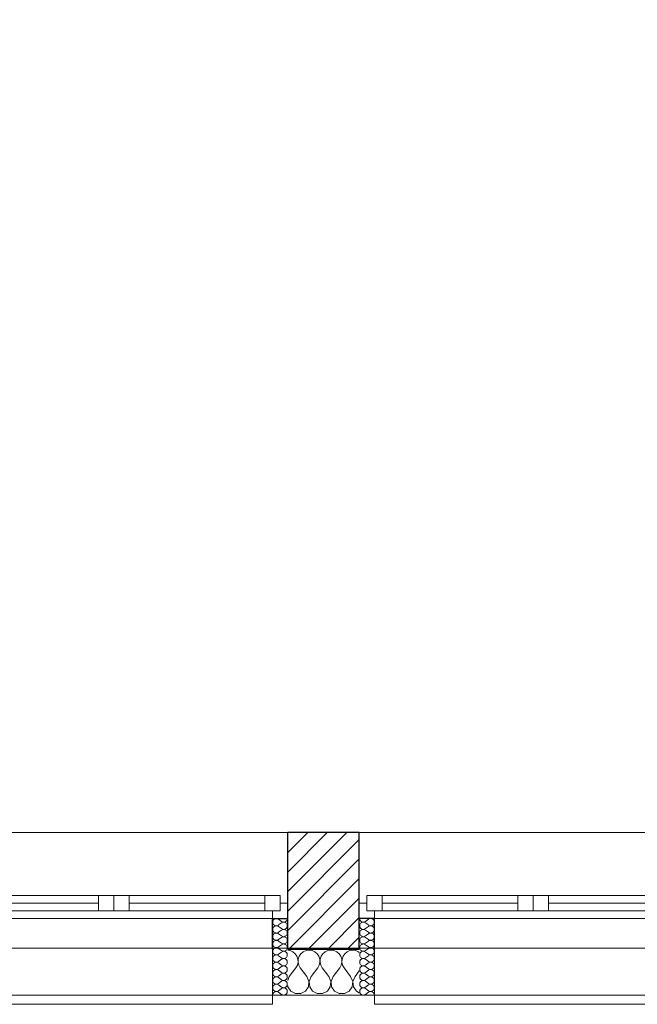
# Model space of a CAD drawing. Header units: millimetres. Extents: x -21056 to 421, y 9759 to 15589.
# Tile 110 of 120: x -385 to -183, y 9867 to 10188. Entities that reach past the tile are written whole.
import ezdxf

# ---------------------------------------------------------------- set-up
doc = ezdxf.new("R2010")
doc.units = ezdxf.units.MM
doc.header["$LTSCALE"] = 25
doc.header["$MEASUREMENT"] = 0
doc.linetypes.add('Kropki i Kreski', pattern=[670.277762, 352.777767, -176.388884, 0, -141.111112])
doc.linetypes.add('Przerywana', pattern=[240, 120, -120])
for name, color, linetype in [('Konstrukcja - Siatki mod', 7, 'Continuous'), ('KR_INW', 7, 'Continuous'), ('NAPIS_SODON', 7, 'Continuous'), ('Okna ArchiCADa', 7, 'Continuous')]:
    doc.layers.add(name, color=color, linetype=linetype)
for name, color, linetype, lineweight in [('Konstrukcja - Siatki mod_Nr_pióra__48', 1, 'Continuous', 15), ('KR_INW_Nr_pióra__101', 252, 'Continuous', 5), ('KR_INW_Nr_pióra__102', 3, 'Continuous', 5), ('KR_INW_Nr_pióra__27', 7, 'Continuous', 25), ('KR_INW_Nr_pióra__47', 7, 'Continuous', 15), ('NAPIS_SODON_Nr_pióra__1', 7, 'Continuous', 13), ('Okna ArchiCADa_Nr_pióra__1', 7, 'Continuous', 13), ('Okna ArchiCADa_Nr_pióra__27', 7, 'Continuous', 25)]:
    doc.layers.add(name, color=color, linetype=linetype, lineweight=lineweight)

# ---------------------------------------------------------------- blocks, each defined once
blk = doc.blocks.new('Strop_1', base_point=(179225, 121523.3))
at = {"layer": 'NAPIS_SODON_Nr_pióra__1', "linetype": 'Continuous', "flags": 128}
blk.add_lwpolyline([(179225, 121523.3), (179225.9, 107003.8), (250898.3, 107008.3), (250897.4, 121527.8)], close=True, dxfattribs=at)
blk = doc.blocks.new('*X416')
at = {"layer": 'KR_INW_Nr_pióra__102', "linetype": 'Continuous'}
for p, q in [((244724, 107000.2), (244716.1, 107001.3)), ((244733.1, 106996.2), (244724, 107000.2)), ((244740.6, 106989.9), (244733.1, 106996.2)), ((244746.2, 106981.8), (244740.6, 106989.9)), ((244749.4, 106972.5), (244746.2, 106981.8)), ((244753.8, 106981.8), (244750.6, 106972.5)), ((244759.4, 106989.9), (244753.8, 106981.8)), ((244766.9, 106996.2), (244759.4, 106989.9)), ((244776, 107000.2), (244766.9, 106996.2)), ((244785.7, 107001.6), (244776, 107000.2)), ((244795.5, 107000.2), (244785.7, 107001.6)), ((244804.5, 106996.2), (244795.5, 107000.2)), ((244812.1, 106989.9), (244804.5, 106996.2)), ((244817.7, 106981.8), (244812.1, 106989.9)), ((244820.8, 106972.5), (244817.7, 106981.8)), ((244825.2, 106981.8), (244822.1, 106972.5)), ((244830.8, 106989.9), (244825.2, 106981.8)), ((244838.4, 106996.2), (244830.8, 106989.9)), ((244847.4, 107000.2), (244838.4, 106996.2)), ((244857.1, 107001.6), (244847.4, 107000.2)), ((244866.9, 107000.2), (244857.1, 107001.6)), ((244875.9, 106996.2), (244866.9, 107000.2)), ((244883.5, 106989.9), (244875.9, 106996.2)), ((244889.1, 106981.8), (244883.5, 106989.9)), ((244892.2, 106972.5), (244889.1, 106981.8)), ((244896.6, 106981.8), (244893.5, 106972.5)), ((244902.2, 106989.9), (244896.6, 106981.8)), ((244909.8, 106996.2), (244902.2, 106989.9)), ((244918.8, 107000.2), (244909.8, 106996.2)), ((244928.6, 107001.6), (244918.8, 107000.2)), ((244938.3, 107000.2), (244928.6, 107001.6)), ((244947.3, 106996.2), (244938.3, 107000.2)), ((244949.7, 106994.3), (244947.3, 106996.2)), ((244721.4, 106915.9), (244742.9, 106944.4)), ((244742.9, 106944.4), (244747.6, 106953.1)), ((244747.6, 106953.1), (244749.9, 106962.6)), ((244749.9, 106962.6), (244749.4, 106972.5)), ((244750.6, 106972.5), (244750.1, 106962.6)), ((244750.1, 106962.6), (244752.4, 106953.1)), ((244752.4, 106953.1), (244757.1, 106944.4)), ((244778.6, 106915.9), (244757.1, 106944.4)), ((244792.9, 106915.9), (244814.3, 106944.4)), ((244814.3, 106944.4), (244819.1, 106953.1)), ((244819.1, 106953.1), (244821.3, 106962.6)), ((244821.3, 106962.6), (244820.8, 106972.5)), ((244822.1, 106972.5), (244821.6, 106962.6)), ((244821.6, 106962.6), (244823.8, 106953.1)), ((244823.8, 106953.1), (244828.6, 106944.4)), ((244850, 106915.9), (244828.6, 106944.4)), ((244864.3, 106915.9), (244885.7, 106944.4)), ((244885.7, 106944.4), (244890.5, 106953.1)), ((244890.5, 106953.1), (244892.7, 106962.6)), ((244892.7, 106962.6), (244892.2, 106972.5)), ((244893.5, 106972.5), (244893, 106962.6)), ((244893, 106962.6), (244895.2, 106953.1)), ((244895.2, 106953.1), (244900, 106944.4)), ((244921.4, 106915.9), (244900, 106944.4)), ((244721.4, 106915.9), (244716.1, 106903.1)), ((244785.3, 106899.8), (244778.6, 106915.9)), ((244792.9, 106915.9), (244786.1, 106899.8)), ((244856.7, 106899.8), (244850, 106915.9)), ((244864.3, 106915.9), (244857.6, 106899.8)), ((244928.2, 106899.8), (244921.4, 106915.9)), ((244935.7, 106915.9), (244929, 106899.8)), ((244935.7, 106915.9), (244949.7, 106934.5)), ((244716.1, 106885.3), (244716.3, 106882.5)), ((244716.3, 106882.5), (244726, 106868)), ((244774, 106868), (244783.7, 106882.5)), ((244783.7, 106882.5), (244785.3, 106899.8)), ((244786.1, 106899.8), (244787.8, 106882.5)), ((244787.8, 106882.5), (244797.4, 106868)), ((244845.5, 106868), (244855.1, 106882.5)), ((244855.1, 106882.5), (244856.7, 106899.8)), ((244857.6, 106899.8), (244859.2, 106882.5)), ((244859.2, 106882.5), (244868.8, 106868)), ((244916.9, 106868), (244926.5, 106882.5)), ((244926.5, 106882.5), (244928.2, 106899.8)), ((244929, 106899.8), (244930.6, 106882.5)), ((244930.6, 106882.5), (244940.3, 106868)), ((244726, 106868), (244741.3, 106859.8)), ((244741.3, 106859.8), (244758.7, 106859.8)), ((244758.7, 106859.8), (244774, 106868)), ((244797.4, 106868), (244812.7, 106859.8)), ((244812.7, 106859.8), (244830.1, 106859.8)), ((244830.1, 106859.8), (244845.5, 106868)), ((244868.8, 106868), (244884.2, 106859.8)), ((244884.2, 106859.8), (244901.6, 106859.8)), ((244901.6, 106859.8), (244916.9, 106868)), ((244940.3, 106868), (244949.7, 106863))]:
    blk.add_line(p, q, dxfattribs=at)
blk = doc.blocks.new('*X433')
at = {"layer": 'KR_INW_Nr_pióra__102', "linetype": 'Continuous'}
for p, q in [((244695.8, 107095.6), (244686.3, 107102.8)), ((244695.8, 107090.9), (244686.3, 107083.7)), ((244695.8, 107071.8), (244686.3, 107079)), ((244695.8, 107067), (244686.3, 107059.9)), ((244695.8, 107048), (244686.3, 107055.1)), ((244695.8, 107043.2), (244686.3, 107036.1)), ((244695.8, 107024.2), (244686.3, 107031.3)), ((244695.8, 107019.4), (244686.3, 107012.3)), ((244695.8, 107000.4), (244686.3, 107007.5)), ((244695.8, 106995.6), (244686.3, 106988.5)), ((244695.8, 106976.6), (244686.3, 106983.7)), ((244695.8, 106971.8), (244686.3, 106964.7)), ((244695.8, 106952.8), (244686.3, 106959.9)), ((244695.8, 106948), (244686.3, 106940.9)), ((244695.8, 106929), (244686.3, 106936.1)), ((244695.8, 106924.2), (244686.3, 106917)), ((244695.8, 106905.1), (244686.3, 106912.3)), ((244695.8, 106900.4), (244686.3, 106893.2)), ((244695.8, 106881.3), (244686.3, 106888.5)), ((244695.8, 106876.6), (244686.3, 106869.4)), ((244695.8, 106857.5), (244686.3, 106864.7))]:
    blk.add_line(p, q, dxfattribs=at)
for centre, start, end in [((244679.2, 107093.2), 53.1301, 180), ((244703, 107105.1), 233.1301, 0), ((244679.2, 107093.2), 180, 306.8699), ((244679.2, 107069.4), 53.1301, 180), ((244703, 107081.3), 233.1301, 126.8699), ((244679.2, 107069.4), 180, 306.8699), ((244679.2, 107045.6), 53.1301, 180), ((244679.2, 107045.6), 180, 306.8699), ((244703, 107057.5), 233.1301, 126.8699), ((244703, 107033.7), 233.1301, 126.8699), ((244679.2, 107021.8), 53.1301, 180), ((244679.2, 107021.8), 180, 306.8699), ((244679.2, 106998), 53.1301, 180), ((244703, 107009.9), 233.1301, 126.8699), ((244679.2, 106998), 180, 306.8699), ((244679.2, 106974.2), 53.1301, 180), ((244703, 106986.1), 233.1301, 126.8699), ((244679.2, 106974.2), 180, 306.8699), ((244679.2, 106950.4), 53.1301, 180), ((244679.2, 106950.4), 180, 306.8699), ((244703, 106962.3), 233.1301, 126.8699), ((244703, 106938.5), 233.1301, 126.8699), ((244679.2, 106926.6), 53.1301, 180), ((244679.2, 106926.6), 180, 306.8699), ((244679.2, 106902.8), 53.1301, 180), ((244703, 106914.7), 233.1301, 126.8699), ((244679.2, 106902.8), 180, 306.8699), ((244679.2, 106879), 53.1301, 180), ((244703, 106890.9), 233.1301, 126.8699), ((244679.2, 106879), 180, 306.8699), ((244679.2, 106855.1), 53.1301, 180), ((244703, 106867), 233.1301, 126.8699)]:
    blk.add_arc(centre, 11.9, start, end, dxfattribs=at)
blk = doc.blocks.new('*X434')
at = {"layer": 'KR_INW_Nr_pióra__102', "linetype": 'Continuous'}
for p, q in [((244969.9, 107095.6), (244979.4, 107102.8)), ((244969.9, 107090.9), (244979.4, 107083.7)), ((244969.9, 107071.8), (244979.4, 107079)), ((244969.9, 107067), (244979.4, 107059.9)), ((244969.9, 107048), (244979.4, 107055.1)), ((244969.9, 107043.2), (244979.4, 107036.1)), ((244969.9, 107024.2), (244979.4, 107031.3)), ((244969.9, 107019.4), (244979.4, 107012.3)), ((244969.9, 107000.4), (244979.4, 107007.5)), ((244969.9, 106995.6), (244979.4, 106988.5)), ((244969.9, 106976.6), (244979.4, 106983.7)), ((244969.9, 106971.8), (244979.4, 106964.7)), ((244969.9, 106952.8), (244979.4, 106959.9)), ((244969.9, 106948), (244979.4, 106940.9)), ((244969.9, 106929), (244979.4, 106936.1)), ((244969.9, 106924.2), (244979.4, 106917)), ((244969.9, 106905.1), (244979.4, 106912.3)), ((244969.9, 106900.4), (244979.4, 106893.2)), ((244969.9, 106881.3), (244979.4, 106888.5)), ((244969.9, 106876.6), (244979.4, 106869.4)), ((244969.9, 106857.5), (244979.4, 106864.7))]:
    blk.add_line(p, q, dxfattribs=at)
for centre, start, end in [((244962.8, 107105.1), 180, 306.8699), ((244986.6, 107093.2), 0, 126.8699), ((244962.8, 107081.3), 53.1301, 306.8699), ((244986.6, 107093.2), 233.1301, 0), ((244986.6, 107069.4), 0, 126.8699), ((244962.8, 107057.5), 53.1301, 306.8699), ((244962.8, 107033.7), 53.1301, 306.8699), ((244986.6, 107069.4), 233.1301, 0), ((244986.6, 107045.6), 0, 126.8699), ((244986.6, 107045.6), 233.1301, 0), ((244962.8, 107009.9), 53.1301, 306.8699), ((244986.6, 107021.8), 0, 126.8699), ((244986.6, 107021.8), 233.1301, 0), ((244986.6, 106998), 0, 126.8699), ((244962.8, 106986.1), 53.1301, 306.8699), ((244986.6, 106998), 233.1301, 0), ((244986.6, 106974.2), 0, 126.8699), ((244962.8, 106962.3), 53.1301, 306.8699), ((244962.8, 106938.5), 53.1301, 306.8699), ((244986.6, 106974.2), 233.1301, 0), ((244986.6, 106950.4), 0, 126.8699), ((244986.6, 106950.4), 233.1301, 0), ((244962.8, 106914.7), 53.1301, 306.8699), ((244986.6, 106926.6), 0, 126.8699), ((244986.6, 106926.6), 233.1301, 0), ((244986.6, 106902.8), 0, 126.8699), ((244962.8, 106890.9), 53.1301, 306.8699), ((244986.6, 106902.8), 233.1301, 0), ((244986.6, 106879), 0, 126.8699), ((244962.8, 106867), 53.1301, 306.8699), ((244986.6, 106879), 233.1301, 0), ((244986.6, 106855.1), 0, 126.8699)]:
    blk.add_arc(centre, 11.9, start, end, dxfattribs=at)
blk = doc.blocks.new('Okno dwuskrzydłowe 19_5')
at = {"layer": 'Okna ArchiCADa_Nr_pióra__1', "linetype": 'Continuous'}
for p, q in [((-566.8, 230), (566.8, 230)), ((-566.8, 0), (-541.8, 0)), ((-541.8, 25), (-491.8, 25)), ((-541.8, -25), (-541.8, 25)), ((-541.8, 0), (-541.8, -25)), ((-491.8, 25), (-50, 25)), ((-491.8, 25), (-491.8, -25)), ((-491.8, 25), (-50, 25)), ((-491.8, 0), (-50, 0)), ((-50, -25), (-50, 25)), ((-50, 25), (0, 25)), ((0, 25), (0, -25)), ((0, 25), (50, 25)), ((0, -25), (0, 25)), ((50, 25), (491.8, 25)), ((50, 25), (50, -25)), ((50, 25), (491.8, 25)), ((50, 0), (491.8, 0)), ((491.8, -25), (491.8, 25)), ((491.8, 25), (541.8, 25)), ((541.8, 25), (541.8, -25)), ((541.8, -25), (541.8, 0)), ((541.8, 0), (566.8, 0)), ((-541.8, -25), (-516.8, -25)), ((-491.8, -25), (-541.8, -25)), ((-516.8, -25), (-516.8, -50)), ((-50, -25), (-491.8, -25)), ((0, -25), (-50, -25)), ((50, -25), (0, -25)), ((491.8, -25), (50, -25)), ((541.8, -25), (491.8, -25)), ((516.8, -50), (516.8, -25)), ((516.8, -25), (541.8, -25)), ((-516.8, -50), (-566.8, -50)), ((0, -50), (-516.8, -50)), ((516.8, -50), (0, -50)), ((566.8, -50), (516.8, -50)), ((-516.8, -300), (-516.8, -330)), ((516.8, -330), (516.8, -300)), ((-516.8, -330), (516.8, -330))]:
    blk.add_line(p, q, dxfattribs=at)
at = {"layer": 'Okna ArchiCADa_Nr_pióra__1', "linetype": 'Przerywana'}
blk.add_line((-516.8, -300), (516.8, -300), dxfattribs=at)
at = {"layer": 'Okna ArchiCADa_Nr_pióra__27', "linetype": 'Continuous'}
for p, q in [((-566.8, -50), (-566.8, 0)), ((566.8, -50), (566.8, 0)), ((-516.8, -50), (-566.8, -50)), ((516.8, -50), (566.8, -50))]:
    blk.add_line(p, q, dxfattribs=at)
blk = doc.blocks.new('Ściana_60', base_point=(230439.7, 106855.1))
at = {"layer": 'KR_INW_Nr_pióra__101', "linetype": 'Continuous'}
h = blk.add_hatch(dxfattribs=at)
h.set_pattern_fill('Cegła_licówka', color=256, style=0, pattern_type=2)
h.set_pattern_definition([(45, (0, 0), (-31.819804, 31.819804), [])])
h.paths.add_polyline_path([(244716.1, 107155.1), (244716.1, 107105.1), (244716.1, 107005.1), (244949.7, 107005.1), (244949.7, 107105.1), (244949.7, 107155.1), (244949.7, 107385.1), (244716.1, 107385.1)])
at = {"layer": 'KR_INW_Nr_pióra__27', "linetype": 'Continuous'}
for p, q in [((244716.1, 107155.1), (244716.1, 107385.1)), ((244949.7, 107155.1), (244949.7, 107385.1)), ((244716.1, 107105.1), (244716.1, 107155.1)), ((244949.7, 107105.1), (244949.7, 107155.1)), ((244666.1, 107005.1), (244666.1, 107105.1)), ((244666.1, 107105.1), (244716.1, 107105.1)), ((244716.1, 107005.1), (244716.1, 107105.1)), ((244949.7, 107005.1), (244949.7, 107105.1)), ((244999.7, 107105.1), (244949.7, 107105.1)), ((244999.7, 107005.1), (244999.7, 107105.1)), ((244716.1, 107005.1), (244949.7, 107005.1))]:
    blk.add_line(p, q, dxfattribs=at)
at = {"layer": 'KR_INW_Nr_pióra__27', "linetype": 'Continuous', "flags": 128}
blk.add_lwpolyline([(244949.7, 107385.1), (244716.1, 107385.1)], dxfattribs=at)
at = {"layer": 'KR_INW_Nr_pióra__47', "linetype": 'Continuous'}
for p, q in [((244716.1, 107105.1), (244666.1, 107105.1)), ((244666.1, 107105.1), (244666.1, 106855.1)), ((244949.7, 107105.1), (244999.7, 107105.1)), ((244999.7, 107105.1), (244999.7, 106855.1)), ((244666.1, 106855.1), (244666.1, 107005.1)), ((244999.7, 106855.1), (244999.7, 107005.1)), ((244716.1, 106855.1), (244666.1, 106855.1)), ((244949.7, 106855.1), (244999.7, 106855.1))]:
    blk.add_line(p, q, dxfattribs=at)
at = {"layer": 'KR_INW_Nr_pióra__47', "linetype": 'Continuous', "flags": 128}
blk.add_lwpolyline([(244716.1, 106855.1), (244949.7, 106855.1)], dxfattribs=at)
at = {"layer": 'KR_INW'}
for name in ['*X433', '*X434', '*X416']:
    blk.add_blockref(name, (0, 0), dxfattribs=at)
at = {"layer": 'Okna ArchiCADa', "color": 21, "linetype": 'Continuous', "lineweight": 13, "true_color": 0xff9955, "zscale": 1000}
for p in [(244149.3, 107155.1), (245516.4, 107155.1)]:
    blk.add_blockref('Okno dwuskrzydłowe 19_5', p, dxfattribs=at)
blk = doc.blocks.new('Standardowy znacznik siatki_8')
at = {"layer": 'Konstrukcja - Siatki mod_Nr_pióra__48', "linetype": 'Kropki i Kreski'}
blk.add_line((1000, 0), (72912, 0), dxfattribs=at)

msp = doc.modelspace()

# ---------------------------------------------------------------- block references
at = {"layer": 'Konstrukcja - Siatki mod', "color": 8, "linetype": 'Continuous', "lineweight": 13, "xscale": 0.1, "yscale": 0.1, "zscale": 100}
msp.add_blockref('Standardowy znacznik siatki_8', (-6969.92, 9904.44), dxfattribs=at)
at = {"layer": 'KR_INW', "xscale": 0.1, "yscale": 0.1, "zscale": 0.1}
msp.add_blockref('Ściana_60', (-1724.88, 9870.44), dxfattribs=at)
at = {"layer": 'NAPIS_SODON', "linetype": 'Continuous', "xscale": 0.1, "yscale": 0.1, "zscale": 0.1}
msp.add_blockref('Strop_1', (-6846.35, 11337.26), dxfattribs=at)

doc.saveas('drawing.dxf')
